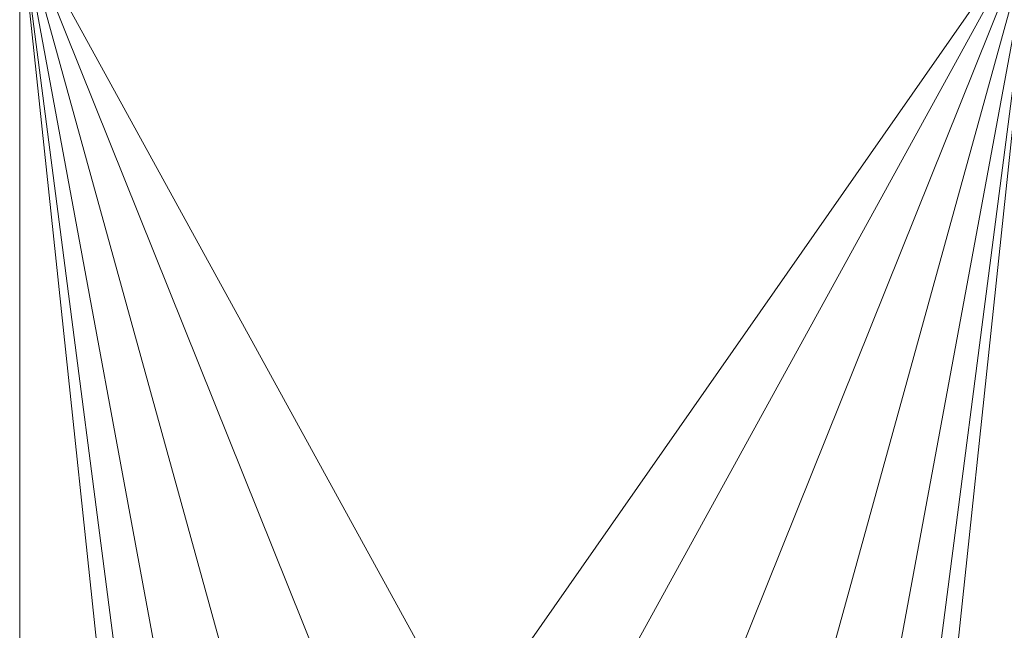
# Model space of a CAD drawing. Header units: millimetres. Extents: x -15489 to 15034, y -13406 to 13375.
# Tile 35 of 40: x -477 to -448, y -2418 to -2400. Entities that reach past the tile are written whole.
import ezdxf

# ---------------------------------------------------------------- set-up
doc = ezdxf.new("R2010")
doc.units = ezdxf.units.MM
doc.layers.add('P-SANR-FIXT', color=6, linetype='Continuous', lineweight=9)

# ---------------------------------------------------------------- blocks, each defined once
blk = doc.blocks.new('FFAS9143-000AL0BF0_REVIT - AcaciE Shower holderard Graphite-397685-_3D_')
at = {"layer": 'P-SANR-FIXT'}
mesh = blk.add_polyface(dxfattribs=at)
corners = [(110, 180, 815), (110, 107, 815), (140, 107, 815), (140, 180, 815)]
mesh.append_faces([[corners[k] for k in face] for face in [(0, 1, 2, 3)]])
mesh = blk.add_polyface(dxfattribs=at)
corners = [(110, 180, 785), (140, 180, 785), (140, 107, 785), (110, 107, 785), (125, 151.5, 785), (122.024, 151.108, 785), (119.25, 149.959, 785), (116.868, 148.132, 785), (115.041, 145.75, 785), (113.892, 142.976, 785), (113.5, 140, 785), (113.892, 137.024, 785), (115.041, 134.25, 785), (116.868, 131.868, 785), (119.25, 130.041, 785), (122.024, 128.892, 785), (125, 128.5, 785), (127.976, 128.892, 785), (130.75, 130.041, 785), (133.132, 131.868, 785), (134.959, 134.25, 785), (136.108, 137.024, 785), (136.5, 140, 785), (136.108, 142.976, 785), (134.959, 145.75, 785), (133.132, 148.132, 785), (130.75, 149.959, 785), (127.976, 151.108, 785)]
mesh.append_faces([[corners[k] for k in face] for face in [(21, 2, 20), (2, 22, 1), (23, 1, 22), (13, 3, 12), (8, 0, 7), (5, 0, 4)]], dxfattribs={"vtx0": -1, "vtx1": -1})
mesh.append_faces([[corners[k] for k in face] for face in [(2, 21, 22), (1, 23, 24), (1, 24, 25), (1, 27, 4, 0), (3, 13, 14), (3, 10, 11), (0, 8, 9), (10, 3, 0)]], dxfattribs={"vtx0": -1, "vtx2": -1})
mesh.append_faces([[corners[k] for k in face] for face in [(17, 18, 2), (19, 20, 2), (18, 19, 2), (25, 26, 1), (26, 27, 1), (15, 16, 3), (14, 15, 3), (11, 12, 3), (6, 7, 0), (5, 6, 0), (9, 10, 0)]], dxfattribs={"vtx1": -1, "vtx2": -1})
mesh.append_faces([[corners[k] for k in face] for face in [(16, 17, 2, 3)]], dxfattribs={"vtx1": -1, "vtx3": -1})
mesh = blk.add_polyface(dxfattribs=at)
corners = [(140, 180, 815), (140, 107, 815), (140, 107, 785), (140, 180, 785)]
mesh.append_faces([[corners[k] for k in face] for face in [(0, 1, 2, 3)]])

msp = doc.modelspace()

# ---------------------------------------------------------------- block references
at = {"layer": 'P-SANR-FIXT', "rotation": 180}
msp.add_blockref('FFAS9143-000AL0BF0_REVIT - AcaciE Shower holderard Graphite-397685-_3D_', (-336.869, -2290.122, -300), dxfattribs=at)

doc.saveas('drawing.dxf')
